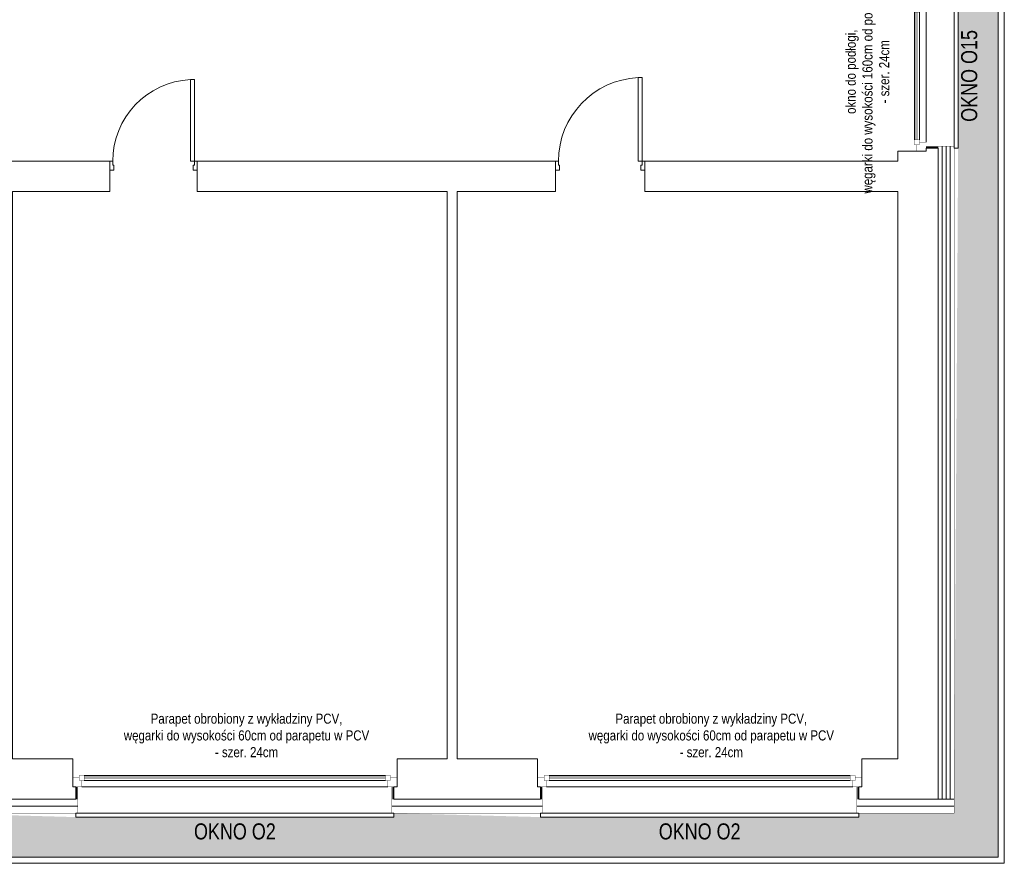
# Model space of a CAD drawing. Header units: millimetres. Extents: x 18880 to 99371, y -5529 to 27899.
# Tile 105 of 161: x 30637 to 31618, y 15339 to 16179. Entities that reach past the tile are written whole.
import ezdxf

# ---------------------------------------------------------------- set-up
doc = ezdxf.new("R2010")
doc.units = ezdxf.units.MM
doc.set_wipeout_variables(frame=1)
doc.linetypes.add('DASHED', pattern=[19.05, 12.7, -6.35])
for name, color, linetype, lineweight in [('AA_HATCH', 251, 'Continuous', 0), ('AA_IZOLACJA', 251, 'Continuous', 0), ('AA_OPIS', 2, 'Continuous', 0), ('AA_WIDOK', 254, 'Continuous', 0), ('Drzwi ArchiCAD_Nr_Pióra__1', 7, 'Continuous', 13), ('Drzwi ArchiCAD_Nr_Pióra__23', 4, 'Continuous', 20), ('Drzwi ArchiCAD_Nr_Pióra__3', 4, 'Continuous', 18), ('K_SCIANY', 90, 'Continuous', 20)]:
    doc.layers.add(name, color=color, linetype=linetype, lineweight=lineweight)
doc.layers.add('Drzwi ArchiCAD', color=7, linetype='Continuous')
doc.layers.add('Okna ArchiCADa', color=7, linetype='Continuous')
doc.styles.add('ARIAL', font='arial.ttf')
doc.styles.add('Arial Narrow', font='txt')
doc.linetypes.add('STYROPIAN', pattern='A,0.000141,[1,styropian.shx,S=1,R=0,X=0,Y=0],-14.102004', length=14.102145)
doc.linetypes.add('ZIGZAG', pattern='A,0.00254,-5.08,[131,ltypeshp.shx,S=5.08,R=0,X=-5.08,Y=0],-10.16,[131,ltypeshp.shx,S=5.08,R=180,X=5.08,Y=0],-5.08', length=20.32254)

# ---------------------------------------------------------------- blocks, each defined once
blk = doc.blocks.new('D1 Drzwi proste 12_54')
at = {"layer": 'Drzwi ArchiCAD_Nr_Pióra__1', "linetype": 'Continuous'}
for p, q in [((-445, 0), (-445, -90)), ((445, 0), (445, -90))]:
    blk.add_line(p, q, dxfattribs=at)
at = {"layer": 'Drzwi ArchiCAD_Nr_Pióra__23', "linetype": 'Continuous'}
for p, q in [((-417, 0), (-445, 0)), ((-445, 0), (-445, -90)), ((-417, -40), (-417, 0)), ((445, 0), (417, 0)), ((417, 0), (417, -40)), ((445, -90), (445, 0)), ((-445, -90), (-405, -90)), ((-405, -40), (-417, -40)), ((-405, -90), (-405, -40)), ((417, -40), (405, -40)), ((405, -40), (405, -90)), ((405, -90), (445, -90))]:
    blk.add_line(p, q, dxfattribs=at)
at = {"layer": 'Drzwi ArchiCAD_Nr_Pióra__3', "linetype": 'Continuous'}
for p, q in [((417, 834), (377, 834)), ((377, 834), (377, 0)), ((417, 0), (417, 834)), ((377, 0), (417, 0))]:
    blk.add_line(p, q, dxfattribs=at)
blk.add_arc((417, 0), 834, 92.74905, 180, dxfattribs=at)
blk = doc.blocks.new('D1 Drzwi proste 12_55')
at = {"layer": 'Drzwi ArchiCAD_Nr_Pióra__1', "linetype": 'Continuous'}
for p, q in [((-435, 0), (-435, -90)), ((435, 0), (435, -90))]:
    blk.add_line(p, q, dxfattribs=at)
at = {"layer": 'Drzwi ArchiCAD_Nr_Pióra__23', "linetype": 'Continuous'}
for p, q in [((-407, 0), (-435, 0)), ((-435, 0), (-435, -90)), ((-407, -40), (-407, 0)), ((435, 0), (407, 0)), ((407, 0), (407, -40)), ((435, -90), (435, 0)), ((-435, -90), (-395, -90)), ((-395, -40), (-407, -40)), ((-395, -90), (-395, -40)), ((407, -40), (395, -40)), ((395, -40), (395, -90)), ((395, -90), (435, -90))]:
    blk.add_line(p, q, dxfattribs=at)
at = {"layer": 'Drzwi ArchiCAD_Nr_Pióra__3', "linetype": 'Continuous'}
for p, q in [((407, 814), (367, 814)), ((367, 814), (367, 0)), ((407, 0), (407, 814)), ((367, 0), (407, 0))]:
    blk.add_line(p, q, dxfattribs=at)
blk.add_arc((407, 0), 814, 92.81665, 180, dxfattribs=at)
blk = doc.blocks.new('O1 rozwierane 12_80')
at = {"layer": 'AA_IZOLACJA', "linetype": 'STYROPIAN', "ltscale": 0.2}
for points in [[(-1575, 120), (-1575, 0)], [(1575, 120), (1575, 0)]]:
    blk.add_lwpolyline(points, dxfattribs=at)
at = {"layer": 'AA_WIDOK', "color": 4}
blk.add_lwpolyline([(1585, 260), (1585, 300), (-1585, 300), (-1585, 260)], dxfattribs=at)
at = {"layer": 'AA_WIDOK', "linetype": 'DASHED', "ltscale": 0.5}
blk.add_lwpolyline([(1585, 260), (-1585, 260)], dxfattribs=at)
at = {"layer": 'AA_WIDOK', "color": 4, "const_width": 3}
for points in [[(-1615, -90), (-1615, 0)], [(1615, 0), (1615, -90)]]:
    blk.add_lwpolyline(points, dxfattribs=at)
at = {"color": 4}
blk.add_wipeout([(-1500, -115), (-1500, -65), (-1525, -65), (-1525, 0), (1525, 0), (1525, -65), (1500, -65), (1500, -115)], dxfattribs=at).dxf.layer = 'AA_WIDOK'
at = {"layer": 'AA_WIDOK', "const_width": 3}
for points in [[(-1565, 260), (-1565, 0)], [(1565, 260), (1565, 0)]]:
    blk.add_lwpolyline(points, dxfattribs=at)
at = {"layer": 'AA_WIDOK', "color": 4, "const_width": 3}
for points in [[(-1615, 0), (-1525, 0)], [(-1525, 0), (-1525, -65)], [(1525, -65), (1525, 0)], [(1525, 0), (1615, 0)], [(-1550, -90), (-1615, -90)], [(-1525, -65), (-1550, -65)], [(-1550, -65), (-1550, -90)], [(-1550, -65), (-1500, -65)], [(-1550, -115), (-1550, -65)], [(-1500, -65), (-1500, -115)], [(1500, -80), (-1500, -80)], [(1500, -90), (-1500, -90)], [(1500, -115), (1500, -65)], [(1500, -65), (1550, -65)], [(1550, -65), (1525, -65)], [(1550, -90), (1550, -65)], [(1550, -65), (1550, -115)], [(1615, -90), (1550, -90)], [(-1500, -115), (-1550, -115)], [(1500, -100), (-1500, -100)], [(1550, -115), (1500, -115)]]:
    blk.add_lwpolyline(points, dxfattribs=at)
at = {"layer": 'AA_WIDOK', "color": 4}
for points in [[(-1525, 0), (1525, 0)], [(1500, -65), (-1500, -65)], [(1500, -115), (-1500, -115)], [(1500, -115), (-1500, -115)]]:
    blk.add_lwpolyline(points, dxfattribs=at)
blk = doc.blocks.new('O1 rozwierane 12_97')
at = {"layer": 'AA_IZOLACJA', "linetype": 'STYROPIAN', "ltscale": 0.2}
for points in [[(-710, 120), (-710, 0)], [(710, 120), (710, 0)]]:
    blk.add_lwpolyline(points, dxfattribs=at)
at = {"layer": 'AA_WIDOK', "color": 4}
blk.add_lwpolyline([(-720, 280), (-720, 320), (720, 320), (720, 280)], dxfattribs=at)
at = {"layer": 'AA_WIDOK', "linetype": 'DASHED', "ltscale": 0.5}
blk.add_lwpolyline([(-720, 280), (720, 280)], dxfattribs=at)
at = {"layer": 'AA_WIDOK', "color": 4, "const_width": 3}
for points in [[(-750, 0), (-750, -90)], [(750, -90), (750, 0)]]:
    blk.add_lwpolyline(points, dxfattribs=at)
at = {"color": 4}
blk.add_wipeout([(635, -115), (635, -65), (660, -65), (660, 0), (-660, 0), (-660, -65), (-635, -65), (-635, -115)], dxfattribs=at).dxf.layer = 'AA_WIDOK'
at = {"layer": 'AA_WIDOK', "const_width": 3}
for points in [[(-700, 280), (-700, 0)], [(700, 280), (700, 0)]]:
    blk.add_lwpolyline(points, dxfattribs=at)
at = {"layer": 'AA_WIDOK', "color": 4, "const_width": 3}
for points in [[(-660, 0), (-750, 0)], [(-660, -65), (-660, 0)], [(750, 0), (660, 0)], [(660, 0), (660, -65)], [(-750, -90), (-685, -90)], [(-685, -90), (-685, -65)], [(-685, -65), (-660, -65)], [(-635, -65), (-685, -65)], [(-685, -65), (-685, -115)], [(-635, -115), (-635, -65)], [(-635, -80), (635, -80)], [(-635, -90), (635, -90)], [(685, -65), (635, -65)], [(635, -65), (635, -115)], [(660, -65), (685, -65)], [(685, -65), (685, -90)], [(685, -115), (685, -65)], [(685, -90), (750, -90)], [(-685, -115), (-635, -115)], [(-635, -100), (635, -100)], [(635, -115), (685, -115)]]:
    blk.add_lwpolyline(points, dxfattribs=at)
at = {"layer": 'AA_WIDOK', "color": 4}
for points in [[(660, 0), (-660, 0)], [(-635, -65), (635, -65)], [(-635, -115), (635, -115)], [(-635, -115), (635, -115)]]:
    blk.add_lwpolyline(points, dxfattribs=at)

msp = doc.modelspace()

# ---------------------------------------------------------------- hatches: boundary and pattern name
at = {"layer": 'AA_HATCH'}
h = msp.add_hatch(dxfattribs=at)
h.set_pattern_fill('AR-CONC', color=256, scale=0.1)
h.paths.add_polyline_path([(31612.01574, 19924.02241), (31568.01574, 19924.02241), (31568.01574, 19785.87583), (31572.01574, 19785.87583), (31572.01574, 19674.87583), (31568.05129, 19451.87583), (31572.01574, 19451.87583), (31572.01574, 19340.87583), (31568.05457, 19136.87583), (31572.01574, 19136.87583), (31572.01574, 19025.87583), (31568.09995, 18932.87583), (31572.01574, 18932.87583), (31572.01574, 18821.87583), (31568.04866, 18580.87583), (31572.01574, 18580.87583), (31572.01574, 18469.87583), (31568.03511, 18058.87583), (31572.01574, 18058.87583), (31572.01574, 17947.87583), (31568.03258, 17474.87583), (31572.01574, 17474.87583), (31572.01574, 17363.87583), (31568.05666, 17170.37583), (31570.01574, 17170.37583), (31570.01574, 17006.37583), (31568.03913, 16837.37583), (31572.01574, 16837.37583), (31572.01574, 16693.37583), (31568.03174, 16195.37583), (31572.01574, 16195.37583), (31572.01574, 16051.37583), (31568.01574, 15389.37583), (31473.01574, 15389.37583), (31473.01574, 15385.37583), (31156.01574, 15385.37583), (31010.01574, 15389.32177), (31010.01574, 15385.37583), (30693.01574, 15385.37583), (30552.01574, 15389.31988), (30552.01574, 15385.37583), (30235.01574, 15385.37583), (30108.01574, 15389.31381), (30108.01574, 15385.37583), (29791.01574, 15385.37583), (29690.01574, 15389.08225), (29690.01574, 15345.37583), (31612.01574, 15345.37583)])

# ---------------------------------------------------------------- linework, layer by layer
at = {"layer": 'AA_IZOLACJA', "linetype": 'STYROPIAN', "ltscale": 0.8}
msp.add_lwpolyline([(31564.01574, 15403.37583), (31564.01574, 16053.37583)], dxfattribs=at)
at = {"layer": 'AA_IZOLACJA'}
msp.add_lwpolyline([(31552.01574, 15403.37583), (31568.01574, 15403.37583)], dxfattribs=at)
at = {"layer": 'AA_IZOLACJA', "linetype": 'STYROPIAN', "ltscale": 1.4}
for points in [[(30550.01574, 15396.37583), (30695.01574, 15396.37583)], [(31008.01574, 15396.37583), (31158.01574, 15396.37583)], [(31471.01574, 15396.37583), (31568.01574, 15396.37583)]]:
    msp.add_lwpolyline(points, dxfattribs=at)
at = {"layer": 'AA_WIDOK', "const_width": 0.3}
for points in [[(31471.01574, 15389.37583), (31568.01574, 15389.37583), (31568.01574, 16053.37583)], [(30550.01574, 15389.37583), (30695.01574, 15389.37583)], [(31008.01574, 15389.37583), (31158.01574, 15389.37583)]]:
    msp.add_lwpolyline(points, dxfattribs=at)
at = {"layer": 'K_SCIANY'}
for points in [[(31260.01574, 16008.37583), (31512.01574, 16008.37583), (31512.01574, 15443.37583), (31476.01574, 15443.37583), (31476.01574, 15424.37583), (31476.01574, 15415.37583), (31473.01574, 15415.37583), (31473.01574, 15403.37583), (31552.01574, 15403.37583), (31552.01574, 16051.37583), (31540.01574, 16051.37583), (31540.01574, 16048.37583), (31531.01574, 16048.37583), (31512.01574, 16048.37583), (31512.01574, 16038.37583), (31260.01574, 16038.37583), (31260.01574, 16029.37583)], [(30368.01574, 16038.37583), (30368.01574, 16029.37583), (30368.01574, 16008.37583), (30620.01574, 16008.37583), (30620.01574, 15443.37583), (30555.01574, 15443.37583), (30555.01574, 15424.37583), (30555.01574, 15415.37583), (30552.01574, 15415.37583), (30552.01574, 15403.37583), (30693.01574, 15403.37583), (30693.01574, 15415.37583), (30690.01574, 15415.37583), (30690.01574, 15424.37583), (30690.01574, 15443.37583), (30630.01574, 15443.37583), (30630.01574, 16008.37583), (30727.01574, 16008.37583), (30727.01574, 16029.37583), (30727.01574, 16038.37583)], [(30814.01574, 16038.37583), (30814.01574, 16029.37583), (30814.01574, 16008.37583), (31063.01574, 16008.37583), (31063.01574, 15443.37583), (31013.01574, 15443.37583), (31013.01574, 15424.37583), (31013.01574, 15415.37583), (31010.01574, 15415.37583), (31010.01574, 15403.37583), (31156.01574, 15403.37583), (31156.01574, 15415.37583), (31153.01574, 15415.37583), (31153.01574, 15424.37583), (31153.01574, 15443.37583), (31073.01574, 15443.37583), (31073.01574, 16008.37583), (31171.01574, 16008.37583), (31171.01574, 16029.37583), (31171.01574, 16038.37583)]]:
    msp.add_lwpolyline(points, close=True, dxfattribs=at)

# ---------------------------------------------------------------- block references
at = {"layer": 'Drzwi ArchiCAD', "linetype": 'Continuous', "xscale": 0.1, "yscale": 0.1, "zscale": 0.1}
for name, p in [('D1 Drzwi proste 12_55', (30770.51574, 16038.37583)), ('D1 Drzwi proste 12_54', (31215.51574, 16038.37583))]:
    msp.add_blockref(name, p, dxfattribs=at)

# ---------------------------------------------------------------- texts
at = {"layer": 'AA_OPIS', "color": 10, "insert": (31460.02898, 15977.54024), "char_height": 10, "width": 299.9998938, "attachment_point": 1, "rotation": 90, "style": 'Arial Narrow'}
msp.add_mtext('\\pxqc;{\\fArial Narrow|b0|i0|c238|p34;okno do podłogi,\\Pwęgarki do wysokości 160cm od podłogi w PCV\\P- szer. 24cm}', dxfattribs=at)
at = {"layer": 'AA_OPIS', "char_height": 16, "width": 300, "attachment_point": 2, "style": 'ARIAL'}
for insert in [(30851.51574, 15379.13515), (31314.51574, 15379.13515)]:
    msp.add_mtext('{\\W0.8;OKNO O2}', dxfattribs=dict(at, insert=insert))

# ---------------------------------------------------------------- next in the draw order: block references
at = {"layer": 'Okna ArchiCADa', "linetype": 'Continuous', "yscale": 0.1, "zscale": 0.1}
for name, p, xscale, rotation in [('O1 rozwierane 12_97', (31540.01574, 16123.37583), -0.1, 270), ('O1 rozwierane 12_80', (30851.51574, 15415.37583), 0.1, 180), ('O1 rozwierane 12_80', (31314.51574, 15415.37583), 0.1, 180)]:
    msp.add_blockref(name, p, dxfattribs=dict(at, xscale=xscale, rotation=rotation))

# ---------------------------------------------------------------- next in the draw order: linework, layer by layer
at = {"layer": 'AA_HATCH'}
for points in [[(29690.01574, 15339.37583), (31618.01574, 15339.37583), (31618.01574, 25061.37583), (30915.01574, 25061.37583)], [(29690.01574, 15345.37583), (31612.01574, 15345.37583), (31612.01574, 25055.37583), (30915.01574, 25055.37583)]]:
    msp.add_lwpolyline(points, dxfattribs=at)
at = {"layer": 'AA_IZOLACJA', "linetype": 'ZIGZAG', "ltscale": 0.8}
msp.add_lwpolyline([(31556.01574, 15403.37583), (31556.01574, 16053.37583)], dxfattribs=at)
at = {"layer": 'AA_IZOLACJA'}
msp.add_lwpolyline([(31560.01574, 16053.37583), (31560.01574, 15403.37583)], dxfattribs=at)

# ---------------------------------------------------------------- next in the draw order: texts
at = {"layer": 'AA_OPIS', "insert": (31575.01574, 16123.37583), "char_height": 16, "width": 300, "attachment_point": 2, "rotation": 90, "style": 'ARIAL'}
msp.add_mtext('{\\W0.8;OKNO O15}', dxfattribs=at)
at = {"layer": 'AA_OPIS', "char_height": 10, "width": 299.9998938, "attachment_point": 1, "style": 'Arial Narrow'}
for insert in [(30713.12537, 15488.39072), (31176.12537, 15488.39072)]:
    msp.add_mtext('\\pxqc;{\\fArial Narrow|b0|i0|c238|p34;\\C2;Parapet obrobiony z wykładziny PCV,\\Pwęgarki do wysokości 60cm od parapetu w PCV\\P- szer. 24cm}', dxfattribs=dict(at, insert=insert))

doc.saveas('drawing.dxf')
